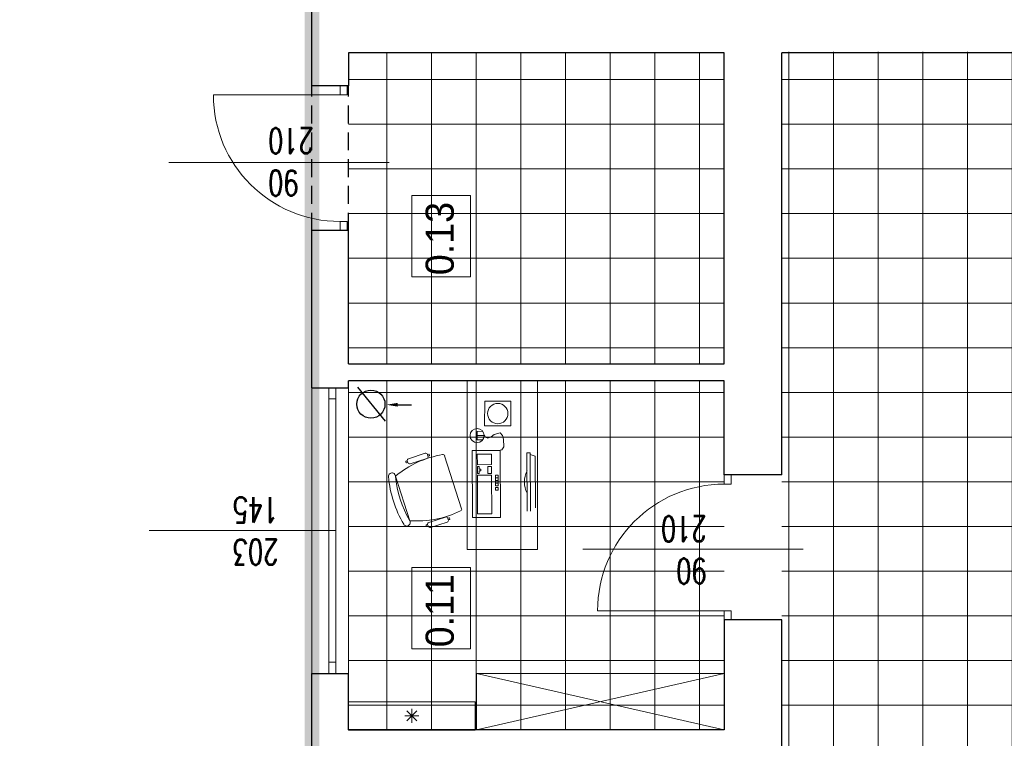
# Model space of a CAD drawing. Header units: millimetres. Extents: x -2948 to 78628, y 64669 to 215420.
# Tile 234 of 256: x 54838 to 55538, y 156415 to 156925. Entities that reach past the tile are written whole.
import ezdxf

# ---------------------------------------------------------------- set-up
doc = ezdxf.new("R2010")
doc.units = ezdxf.units.MM
doc.linetypes.add('B0301', pattern=[25, 12.5, -6.25, 0, -6.25])
doc.linetypes.add('HIDDEN', pattern=[9.525, 6.35, -3.175])
for name, color, linetype, lineweight in [('1_OPIS_OKNA', 60, 'Continuous', 13), ('a_meble', 240, 'Continuous', 5), ('meble', 3, 'Continuous', 5), ('NOWE SCIANY', 3, 'Continuous', 13), ('OPIS', 2, 'Continuous', 13), ('P_WYPOSAZENIE_SANITARNE', 4, 'Continuous', 5), ('pomiwszczenia', 95, 'Continuous', 20), ('POMOC', 1, 'Continuous', 13), ('STOLARKA', 3, 'Continuous', 13), ('WYMIAR', 5, 'Continuous', 13), ('ŚCIANY', 7, 'Continuous', 30)]:
    doc.layers.add(name, color=color, linetype=linetype, lineweight=lineweight)
for name, color, linetype in [('_POMOCNICZE', 252, 'Continuous'), ('C--L99b', 1, 'Continuous'), ('pomocnicza', 4, 'Continuous')]:
    doc.layers.add(name, color=color, linetype=linetype)
doc.styles.add('style2', font='romans.shx', dxfattribs={"width": 0.7})
doc.dimstyles.new('100', dxfattribs={"dimscale": 80, "dimtxt": 0.2, "dimasz": 0.2, "dimexe": 1.25, "dimexo": 0.625, "dimgap": 0.05, "dimtad": 1, "dimdec": 0, "dimdsep": 46, "dimlunit": 6, "dimtxsty": 'style2', "dimblk1": 'TICK', "dimblk2": 'TICK', "dimsah": 1, "dimcen": 0.2, "dimse1": 1, "dimse2": 1, "dimclrd": 256, "dimclrt": 2, "dimadec": 0, "dimazin": 0, "dimtfac": 1, "dimtdec": 0, "dimtix": 1, "dimtmove": 1, "dimatfit": 0, "dimldrblk": 'DOTSMALL', "dimfxl": 1, "dimtolj": 1, "dimtzin": 0, "dimarcsym": 0})
pattern_1 = [(270, (659746.15, 586523.536), (31.75, -6e-14), []), (360, (659746.15, 586523.536), (6e-14, 31.75), [])]

# ---------------------------------------------------------------- blocks, each defined once
blk = doc.blocks.new('TICK')
at = {"color": 5}
for p, q in [((0, -0.75), (0, 0.75)), ((-1, 0), (1, 0))]:
    blk.add_line(p, q, dxfattribs=at)
at = {"const_width": 0.1}
blk.add_lwpolyline([(-0.354, -0.354), (0.354, 0.354)], dxfattribs=at)
blk = doc.blocks.new('*D1826')
at = {"layer": 'Defpoints', "color": 0, "ltscale": 2, "transparency": 16777216}
for p in [(54981.25, 156982.62), (54327.21, 156663.62), (54981.25, 156663.62)]:
    blk.add_point(p, dxfattribs=at)
at = {"layer": 'WYMIAR', "lineweight": -2, "ltscale": 2, "transparency": 16777216}
blk.add_line((54327.21, 156966.62), (54327.21, 156679.62), dxfattribs=at)
at = {"layer": 'WYMIAR', "lineweight": -2, "ltscale": 2, "transparency": 16777216, "xscale": 16, "yscale": 16, "zscale": 16}
for p, rotation in [((54327.21, 156982.62), 90), ((54327.21, 156663.62), 270)]:
    blk.add_blockref('TICK', p, dxfattribs=dict(at, rotation=rotation))
at = {"layer": 'WYMIAR', "color": 2, "ltscale": 2, "transparency": 16777216, "insert": (54315.21, 156823.12), "char_height": 16, "attachment_point": 5, "rotation": 90, "style": 'style2'}
blk.add_mtext('\\A1;319', dxfattribs=at)
blk = doc.blocks.new('_DotSmall')
at = {"layer": 'OPIS', "color": 0, "const_width": 0.5}
blk.add_lwpolyline([(-0.0625, 0, 1), (0.0625, 0, 1)], format="xyb", close=True, dxfattribs=at)
blk = doc.blocks.new('*D1827')
at = {"layer": 'Defpoints', "color": 0, "ltscale": 2, "transparency": 16777216}
for p in [(54994.25, 156663.62), (54327.21, 156460.62), (54994.25, 156460.62)]:
    blk.add_point(p, dxfattribs=at)
at = {"layer": 'WYMIAR', "lineweight": -2, "ltscale": 2, "transparency": 16777216}
blk.add_line((54327.21, 156647.62), (54327.21, 156476.62), dxfattribs=at)
at = {"layer": 'WYMIAR', "lineweight": -2, "ltscale": 2, "transparency": 16777216, "xscale": 16, "yscale": 16, "zscale": 16}
for p, rotation in [((54327.21, 156663.62), 90), ((54327.21, 156460.62), 270)]:
    blk.add_blockref('TICK', p, dxfattribs=dict(at, rotation=rotation))
at = {"layer": 'WYMIAR', "color": 2, "ltscale": 2, "transparency": 16777216, "insert": (54315.21, 156562.12), "char_height": 16, "attachment_point": 5, "rotation": 90, "style": 'style2'}
blk.add_mtext('\\A1;203', dxfattribs=at)
blk = doc.blocks.new('*D1839')
at = {"layer": 'Defpoints', "color": 0, "ltscale": 2, "transparency": 16777216}
for p in [(54327.21, 156460.62), (54981.25, 156460.62), (54981.25, 155970.62)]:
    blk.add_point(p, dxfattribs=at)
at = {"layer": 'WYMIAR', "lineweight": -2, "ltscale": 2, "transparency": 16777216}
blk.add_line((54327.21, 155986.62), (54327.21, 156444.62), dxfattribs=at)
at = {"layer": 'WYMIAR', "lineweight": -2, "ltscale": 2, "transparency": 16777216, "xscale": 16, "yscale": 16, "zscale": 16}
for p, rotation in [((54327.21, 156460.62), 90), ((54327.21, 155970.62), 270)]:
    blk.add_blockref('TICK', p, dxfattribs=dict(at, rotation=rotation))
at = {"layer": 'WYMIAR', "color": 2, "ltscale": 2, "transparency": 16777216, "insert": (54315.21, 156215.62), "char_height": 16, "attachment_point": 5, "rotation": 90, "style": 'style2'}
blk.add_mtext('\\A1;490', dxfattribs=at)
blk = doc.blocks.new('*D1890')
at = {"layer": 'Defpoints', "color": 0, "ltscale": 2, "transparency": 16777216}
for p in [(54287.99, 162958.62), (55029.97, 162958.62), (55030.01, 153291.62)]:
    blk.add_point(p, dxfattribs=at)
at = {"layer": 'WYMIAR', "lineweight": -2, "ltscale": 2, "transparency": 16777216}
blk.add_line((54288.03, 153307.62), (54287.99, 162942.62), dxfattribs=at)
at = {"layer": 'WYMIAR', "lineweight": -2, "ltscale": 2, "transparency": 16777216, "xscale": 16, "yscale": 16, "zscale": 16}
for p, rotation in [((54287.99, 162958.62), 90.00020786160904), ((54288.03, 153291.62), 270.0002078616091)]:
    blk.add_blockref('TICK', p, dxfattribs=dict(at, rotation=rotation))
at = {"layer": 'WYMIAR', "color": 2, "ltscale": 2, "transparency": 16777216, "insert": (54275.53, 158125.12), "char_height": 16, "attachment_point": 5, "rotation": 90.00021, "style": 'style2'}
blk.add_mtext('\\A1;9\xa0667', dxfattribs=at)
blk = doc.blocks.new('*D1906')
at = {"layer": 'Defpoints', "color": 0, "ltscale": 2, "transparency": 16777216}
for p in [(55097.36, 156943.62), (54359.15, 156901.62), (55097.36, 156901.62)]:
    blk.add_point(p, dxfattribs=at)
at = {"layer": 'WYMIAR', "lineweight": -2, "ltscale": 2, "transparency": 16777216}
blk.add_line((54359.15, 156927.62), (54359.15, 156917.62), dxfattribs=at)
at = {"layer": 'WYMIAR', "lineweight": -2, "ltscale": 2, "transparency": 16777216, "xscale": 16, "yscale": 16, "zscale": 16}
for p, rotation in [((54359.15, 156943.62), 90), ((54359.15, 156901.62), 270)]:
    blk.add_blockref('TICK', p, dxfattribs=dict(at, rotation=rotation))
at = {"layer": 'WYMIAR', "color": 2, "ltscale": 2, "transparency": 16777216, "insert": (54347.15, 156922.62), "char_height": 16, "attachment_point": 5, "rotation": 90, "style": 'style2'}
blk.add_mtext('\\A1;42', dxfattribs=at)
blk = doc.blocks.new('*D1929')
at = {"layer": 'Defpoints', "color": 0, "ltscale": 2, "transparency": 16777216}
for p in [(54359.15, 156408.62), (55071.96, 156408.62), (55071.96, 156283.62)]:
    blk.add_point(p, dxfattribs=at)
at = {"layer": 'WYMIAR', "lineweight": -2, "ltscale": 2, "transparency": 16777216}
blk.add_line((54359.15, 156299.62), (54359.15, 156392.62), dxfattribs=at)
at = {"layer": 'WYMIAR', "lineweight": -2, "ltscale": 2, "transparency": 16777216, "xscale": 16, "yscale": 16, "zscale": 16}
for p, rotation in [((54359.15, 156408.62), 90), ((54359.15, 156283.62), 270)]:
    blk.add_blockref('TICK', p, dxfattribs=dict(at, rotation=rotation))
at = {"layer": 'WYMIAR', "color": 2, "ltscale": 2, "transparency": 16777216, "insert": (54347.15, 156346.12), "char_height": 16, "attachment_point": 5, "rotation": 90, "style": 'style2'}
blk.add_mtext('\\A1;125', dxfattribs=at)
blk = doc.blocks.new('*D1930')
at = {"layer": 'Defpoints', "color": 0, "ltscale": 2, "transparency": 16777216}
for p in [(54359.15, 156420.62), (55071.96, 156420.62), (55071.96, 156408.62)]:
    blk.add_point(p, dxfattribs=at)
at = {"layer": 'WYMIAR', "lineweight": -2, "ltscale": 2, "transparency": 16777216}
for p, q in [((54359.15, 156436.62), (54359.15, 156452.62)), ((54359.15, 156408.62), (54359.15, 156420.62)), ((54359.15, 156392.62), (54359.15, 156376.62))]:
    blk.add_line(p, q, dxfattribs=at)
at = {"layer": 'WYMIAR', "lineweight": -2, "ltscale": 2, "transparency": 16777216, "xscale": 16, "yscale": 16, "zscale": 16}
for p, rotation in [((54359.15, 156420.62), 270), ((54359.15, 156408.62), 90)]:
    blk.add_blockref('TICK', p, dxfattribs=dict(at, rotation=rotation))
at = {"layer": 'WYMIAR', "color": 2, "ltscale": 2, "transparency": 16777216, "insert": (54347.15, 156414.62), "char_height": 16, "attachment_point": 5, "rotation": 90, "style": 'style2'}
blk.add_mtext('\\A1;12', dxfattribs=at)
blk = doc.blocks.new('*D1986')
at = {"layer": 'Defpoints', "color": 0, "ltscale": 2, "transparency": 16777216}
for p in [(54359.15, 156668.62), (55071.96, 156668.62), (55071.96, 156420.62)]:
    blk.add_point(p, dxfattribs=at)
at = {"layer": 'WYMIAR', "lineweight": -2, "ltscale": 2, "transparency": 16777216}
blk.add_line((54359.15, 156436.62), (54359.15, 156652.62), dxfattribs=at)
at = {"layer": 'WYMIAR', "lineweight": -2, "ltscale": 2, "transparency": 16777216, "xscale": 16, "yscale": 16, "zscale": 16}
for p, rotation in [((54359.15, 156668.62), 90), ((54359.15, 156420.62), 270)]:
    blk.add_blockref('TICK', p, dxfattribs=dict(at, rotation=rotation))
at = {"layer": 'WYMIAR', "color": 2, "ltscale": 2, "transparency": 16777216, "insert": (54347.15, 156544.62), "char_height": 16, "attachment_point": 5, "rotation": 90, "style": 'style2'}
blk.add_mtext('\\A1;248', dxfattribs=at)
blk = doc.blocks.new('*D1931')
at = {"layer": 'Defpoints', "color": 0, "ltscale": 2, "transparency": 16777216}
for p in [(54359.15, 156680.62), (55071.96, 156680.62), (55071.96, 156668.62)]:
    blk.add_point(p, dxfattribs=at)
at = {"layer": 'WYMIAR', "lineweight": -2, "ltscale": 2, "transparency": 16777216}
for p, q in [((54359.15, 156696.62), (54359.15, 156712.62)), ((54359.15, 156668.62), (54359.15, 156680.62)), ((54359.15, 156652.62), (54359.15, 156636.62))]:
    blk.add_line(p, q, dxfattribs=at)
at = {"layer": 'WYMIAR', "lineweight": -2, "ltscale": 2, "transparency": 16777216, "xscale": 16, "yscale": 16, "zscale": 16}
for p, rotation in [((54359.15, 156680.62), 270), ((54359.15, 156668.62), 90)]:
    blk.add_blockref('TICK', p, dxfattribs=dict(at, rotation=rotation))
at = {"layer": 'WYMIAR', "color": 2, "ltscale": 2, "transparency": 16777216, "insert": (54347.15, 156674.62), "char_height": 16, "attachment_point": 5, "rotation": 90, "style": 'style2'}
blk.add_mtext('\\A1;12', dxfattribs=at)
blk = doc.blocks.new('*D1987')
at = {"layer": 'Defpoints', "color": 0, "ltscale": 2, "transparency": 16777216}
for p in [(54359.15, 156901.62), (55071.96, 156901.62), (55338.96, 156668.62)]:
    blk.add_point(p, dxfattribs=at)
at = {"layer": 'WYMIAR', "lineweight": -2, "ltscale": 2, "transparency": 16777216}
blk.add_line((54359.15, 156684.62), (54359.15, 156885.62), dxfattribs=at)
at = {"layer": 'WYMIAR', "lineweight": -2, "ltscale": 2, "transparency": 16777216, "xscale": 16, "yscale": 16, "zscale": 16}
for p, rotation in [((54359.15, 156901.62), 90), ((54359.15, 156668.62), 270)]:
    blk.add_blockref('TICK', p, dxfattribs=dict(at, rotation=rotation))
at = {"layer": 'WYMIAR', "color": 2, "ltscale": 2, "transparency": 16777216, "insert": (54347.15, 156785.12), "char_height": 16, "attachment_point": 5, "rotation": 90, "style": 'style2'}
blk.add_mtext('\\A1;233', dxfattribs=at)

msp = doc.modelspace()

# ---------------------------------------------------------------- hatches: boundary and pattern name
at = {"layer": '_POMOCNICZE', "lineweight": 13, "true_color": 0xf8991e, "extrusion": (-8.85905e-08, -2.09366e-08, 1)}
h = msp.add_hatch(dxfattribs=at)
h.set_pattern_fill('ANSI37', color=30, scale=10, angle=135)
h.set_pattern_definition(pattern_1)
h.paths.add_polyline_path([(55338.96, 156901.62), (55071.96, 156901.62), (55071.96, 156680.62), (55338.96, 156680.62)])
at = {"layer": '_POMOCNICZE', "lineweight": 13, "true_color": 0x139b48, "extrusion": (-8.85905e-08, -2.09366e-08, 1)}
h = msp.add_hatch(dxfattribs=at)
h.set_pattern_fill('ANSI37', color=114, scale=10, angle=135)
h.set_pattern_definition(pattern_1)
h.paths.add_polyline_path([(56247.96, 156901.62), (55379.96, 156902.38), (55379.96, 155136.12), (56247.97, 155135.12)])
at = {"layer": '_POMOCNICZE', "lineweight": 13, "true_color": 0xf8991e, "extrusion": (-8.85905e-08, -2.09366e-08, 1)}
h = msp.add_hatch(dxfattribs=at)
h.set_pattern_fill('ANSI37', color=30, scale=10, angle=135)
h.set_pattern_definition(pattern_1)
h.paths.add_polyline_path([(55338.96, 156668.62), (55071.96, 156668.62), (55071.96, 156420.62), (55338.96, 156420.62)])

# ---------------------------------------------------------------- linework, layer by layer
for p, q in [((55078.32, 156664.05), (55098.03, 156639.8)), ((55106.91, 156651.51), (55116.78, 156651.51))]:
    msp.add_line(p, q)
msp.add_circle((55087.9, 156651.93), 10)
msp.add_solid([(55106.91, 156650.2), (55106.91, 156652.82), (55099.03, 156651.51)])
at = {"layer": '1_OPIS_OKNA'}
msp.add_line((55062.96, 156562.12), (54930.4, 156562.12), dxfattribs=at)
at = {"layer": 'a_meble'}
for points in [[(55206.23, 156621.23), (55206.23, 156668.62), (55156.23, 156668.62), (55156.23, 156548.62), (55206.23, 156548.76), (55206.23, 156621.23)], [(55167.41, 156626.66), (55163.39, 156626.6), (55163.31, 156632.56), (55167.24, 156632.72)], [(55168.35, 156629.71), (55163.35, 156629.58), (55168.34, 156629.98)], [(55168.47, 156630.19), (55169.24, 156628.45), (55170.98, 156627.7), (55173.29, 156628.66), (55175.49, 156630.3), (55179.72, 156631.49), (55181.43, 156629.71), (55182.24, 156627.16), (55182.26, 156621.5), (55180.89, 156619.58), (55178.52, 156618.98)], [(55140.2, 156615.17), (55152.19, 156577.62)], [(55198.98, 156575.8), (55198.79, 156617.36), (55201.07, 156617.37), (55201.26, 156575.81)], [(55204.75, 156578.18), (55204.58, 156615.03), (55201.08, 156616.19)], [(55176.42, 156601.47), (55178.29, 156601.48)], [(55178.29, 156601.48), (55178.3, 156599.61), (55176.42, 156599.6), (55176.42, 156601.47)]]:
    msp.add_lwpolyline(points, dxfattribs=at)
for points in [[(55187.3, 156636.45), (55187.34, 156654), (55168.75, 156654.05), (55168.71, 156636.49)], [(55159.99, 156571.4), (55159.77, 156618.9), (55179.77, 156618.99), (55179.99, 156571.49)], [(55163.53, 156616.42), (55173.53, 156616.46), (55173.57, 156608.96), (55163.57, 156608.92)], [(55164.83, 156605.8), (55166.08, 156605.8), (55166.09, 156604.55), (55164.84, 156604.55), (55164.85, 156602.67), (55163.6, 156602.67), (55163.57, 156607.67), (55164.82, 156607.67)], [(55173.6, 156602.71), (55171.1, 156602.7), (55171.07, 156607.7), (55173.57, 156607.71)], [(55163.73, 156573.92), (55163.6, 156601.42), (55173.6, 156601.46), (55173.73, 156573.96)], [(55176.43, 156597.72), (55176.42, 156599.6), (55178.3, 156599.61), (55178.31, 156597.73)], [(55176.44, 156595.85), (55176.43, 156597.72), (55178.31, 156597.73), (55178.32, 156595.86)], [(55178.32, 156593.98), (55176.45, 156593.97), (55176.44, 156595.85), (55178.32, 156595.86)], [(55176.46, 156590.85), (55176.46, 156592.72), (55178.33, 156592.73), (55178.34, 156590.86)]]:
    msp.add_lwpolyline(points, close=True, dxfattribs=at)
for points in [[(55152.39, 156577.68, -0.401573), (55151.63, 156576.13, -0.132972), (55115.54, 156569.12, -1), (55111.23, 156566.58, -0.112252), (55100.42, 156600.43, -1), (55105.4, 156600.85, 0.112252), (55115.54, 156569.12), (55105.4, 156600.85, -0.132972), (55138.88, 156616.06, -0.401573), (55140.4, 156615.23)], [(55114.15, 156610.44, 0.414214), (55115.73, 156609.63), (55127.63, 156613.43, 0.414214), (55128.44, 156615), (55128.06, 156616.19), (55128.96, 156616.48, -0.414214), (55129.35, 156616.27), (55129.54, 156615.68, -0.414214), (55129.34, 156615.29), (55128.44, 156615), (55128.06, 156616.19, 0.414214), (55126.49, 156617), (55114.58, 156613.2, 0.414214), (55113.77, 156611.63), (55114.15, 156610.44), (55113.26, 156610.15, -0.414214), (55112.87, 156610.35), (55112.68, 156610.95, -0.414214), (55112.88, 156611.34), (55113.77, 156611.63)], [(55198.92, 156588.57, -0.234116), (55198.85, 156604.59)], [(55128.6, 156565.19), (55127.71, 156564.9, -0.414214), (55127.32, 156565.11), (55127.13, 156565.7, -0.414214), (55127.33, 156566.09), (55128.22, 156566.38), (55128.6, 156565.19, 0.414214), (55130.18, 156564.38), (55142.08, 156568.18, 0.414214), (55142.89, 156569.75), (55142.51, 156570.94), (55143.41, 156571.23, -0.414214), (55143.8, 156571.02), (55143.99, 156570.43, -0.414214), (55143.79, 156570.04), (55142.89, 156569.75), (55142.51, 156570.94, 0.414214), (55140.94, 156571.75), (55129.03, 156567.95, 0.414214), (55128.22, 156566.38)]]:
    msp.add_lwpolyline(points, format="xyb", dxfattribs=at)
for centre, radius in [((55178.02, 156645.25), 7.23), ((55163.35, 156629.58), 5)]:
    msp.add_circle(centre, radius, dxfattribs=at)
at = {"layer": 'C--L99b', "color": 12, "linetype": 'B0301', "true_color": 0xdb0000, "const_width": 10.37}
msp.add_lwpolyline([(55045.96, 158756.62), (55045.96, 154949.62)], dxfattribs=at)
at = {"layer": 'meble'}
msp.add_line((55162.91, 156460.62), (55338.96, 156420.62), dxfattribs=at)
msp.add_lwpolyline([(55338.96, 156460.62), (55162.91, 156420.62)], dxfattribs=at)
msp.add_lwpolyline([(55338.96, 156460.62), (55162.91, 156460.62), (55162.91, 156420.62), (55338.96, 156420.62)], close=True, dxfattribs=at)
at = {"layer": 'NOWE SCIANY', "ltscale": 2}
for p, q in [((55065.96, 156871.73), (54975.96, 156871.73)), ((55338.96, 156505.12), (55248.96, 156505.12))]:
    msp.add_line(p, q, dxfattribs=at)
at = {"layer": 'NOWE SCIANY'}
for p, q in [((55065.96, 156878.23), (55065.96, 156871.73)), ((55065.96, 156871.73), (55070.96, 156871.73)), ((55070.96, 156871.73), (55070.96, 156878.23)), ((54944.4, 156823.73), (55100.96, 156823.73)), ((55065.96, 156781.73), (55070.96, 156781.73)), ((55065.96, 156781.73), (55065.96, 156775.23)), ((55071.06, 156775.23), (55071.06, 156781.73)), ((55338.96, 156595.12), (55338.96, 156601.62)), ((55343.96, 156595.12), (55343.96, 156601.62)), ((55338.96, 156595.12), (55343.96, 156595.12)), ((55394.95, 156548.79), (55238.39, 156548.79)), ((55338.96, 156505.12), (55343.96, 156505.12)), ((55338.96, 156498.62), (55338.96, 156505.12)), ((55343.96, 156498.62), (55343.96, 156505.12))]:
    msp.add_line(p, q, dxfattribs=at)
for points in [[(55065.96, 156878.23), (55045.96, 156878.23), (55070.96, 156878.23)], [(55338.96, 156601.62), (55379.96, 156601.62)], [(55338.96, 156498.62), (55379.96, 156498.62)]]:
    msp.add_lwpolyline(points, dxfattribs=at)
at = {"layer": 'NOWE SCIANY', "ltscale": 2}
for points in [[(55338.96, 156680.62), (55338.96, 156680.62), (55071.96, 156680.62)], [(55071.96, 156663.62), (55071.96, 156668.62), (55338.96, 156668.62)]]:
    msp.add_lwpolyline(points, dxfattribs=at)
for centre, start, end in [((55065.96, 156871.73), 180, 270), ((55338.96, 156505.12), 90, 180)]:
    msp.add_arc(centre, 90, start, end, dxfattribs=at)
at = {"layer": 'P_WYPOSAZENIE_SANITARNE', "ltscale": 2}
msp.add_lwpolyline([(55161.96, 156420.38), (55071.96, 156420.38), (55071.96, 156440.38), (55161.96, 156440.38)], close=True, dxfattribs=at)
at = {"layer": 'P_WYPOSAZENIE_SANITARNE', "linetype": 'HIDDEN', "ltscale": 2}
for points in [[(55116.97, 156430.38), (55120.5, 156426.85), (55113.43, 156433.92)], [(55116.96, 156430.38), (55113.43, 156426.85), (55120.5, 156433.92), (55116.97, 156430.38)], [(55116.96, 156430.38), (55116.96, 156425.38), (55116.96, 156435.38)], [(55116.96, 156430.38), (55111.96, 156430.38), (55121.96, 156430.38), (55116.96, 156430.38)]]:
    msp.add_lwpolyline(points, dxfattribs=at)
at = {"layer": 'pomiwszczenia'}
for points in [[(55117.04, 156742.37), (55117.04, 156800.26), (55158.73, 156800.26), (55158.73, 156742.37)], [(55117.04, 156477.97), (55117.04, 156535.86), (55158.73, 156535.86), (55158.73, 156477.97)]]:
    msp.add_lwpolyline(points, close=True, dxfattribs=at)
at = {"layer": 'POMOC'}
for p, q in [((55045.96, 156460.62), (55045.96, 156663.62)), ((55071.96, 156460.62), (55071.96, 156663.62))]:
    msp.add_line(p, q, dxfattribs=at)
at = {"layer": 'pomocnicza', "linetype": 'HIDDEN', "ltscale": 2}
for p, q in [((55045.96, 156775.23), (55045.96, 156878.23)), ((55071.96, 156775.23), (55071.96, 156878.23))]:
    msp.add_line(p, q, dxfattribs=at)
at = {"layer": 'STOLARKA'}
for p, q in [((55057.96, 156460.62), (55057.96, 156663.62)), ((55062.96, 156460.62), (55062.96, 156663.62)), ((55057.96, 156655.62), (55062.96, 156655.62)), ((55057.96, 156468.62), (55062.96, 156468.62))]:
    msp.add_line(p, q, dxfattribs=at)
at = {"layer": 'ŚCIANY', "ltscale": 2}
for p, q in [((55045.96, 156901.62), (55045.96, 156982.62)), ((55045.96, 156878.23), (55045.96, 156922.62)), ((55338.96, 156901.62), (55071.96, 156901.62)), ((55338.96, 156680.62), (55338.96, 156901.62)), ((55379.96, 156601.62), (55379.96, 156901.62)), ((56206.96, 156901.62), (55379.96, 156901.62)), ((55045.96, 156691.62), (55045.96, 156775.23)), ((55071.96, 156691.62), (55071.96, 156775.23)), ((55045.96, 156663.62), (55045.96, 156691.62)), ((55071.96, 156680.62), (55071.96, 156691.62)), ((55045.96, 156663.62), (55071.96, 156663.62)), ((55071.96, 156663.62), (55071.96, 156668.62)), ((55338.96, 156601.62), (55338.96, 156668.62)), ((55379.96, 156601.62), (55338.96, 156601.62)), ((55045.96, 156432.62), (55045.96, 156460.62)), ((55045.96, 156460.62), (55071.96, 156460.62)), ((55071.96, 156432.62), (55071.96, 156460.62)), ((55045.96, 155998.62), (55045.96, 156432.62)), ((55071.96, 156420.62), (55071.96, 156432.62))]:
    msp.add_line(p, q, dxfattribs=at)
for points in [[(55071.96, 156901.62), (55071.96, 156878.23), (55045.96, 156878.23)], [(55071.96, 156775.23), (55045.96, 156775.23)], [(55071.96, 156680.62), (55071.96, 156680.62), (55338.96, 156680.62)], [(55338.96, 156668.62), (55071.96, 156668.62)], [(55176.95, 156380.72), (55188.95, 156380.72), (55188.95, 156408.62), (55338.96, 156408.62), (55338.96, 156391.62), (55379.96, 156391.62), (55379.96, 156498.62), (55338.96, 156498.62), (55338.96, 156420.62), (55071.96, 156420.62)]]:
    msp.add_lwpolyline(points, dxfattribs=at)

# ---------------------------------------------------------------- texts
at = {"layer": '1_OPIS_OKNA', "ltscale": 0.2, "insert": (55022.2, 156537.83), "char_height": 18, "width": 280.1371, "attachment_point": 1, "rotation": 179.99152, "style": 'style2'}
msp.add_mtext('203\\P145', dxfattribs=at)
at = {"layer": 'NOWE SCIANY', "linetype": 'Continuous', "ltscale": 0.2, "char_height": 18, "width": 280.1371, "rotation": 179.99152, "style": 'style2'}
for insert, attachment_point in [((55014.86, 156848.02), 9), ((55326.43, 156524.25), 1)]:
    msp.add_mtext('90\\P210', dxfattribs=dict(at, insert=insert, attachment_point=attachment_point))
at = {"layer": 'pomiwszczenia', "char_height": 20, "attachment_point": 5, "rotation": 90}
for s, insert in [('0.13', (55136.93, 156769.6)), ('0.11', (55136.93, 156505.2))]:
    msp.add_mtext_dynamic_manual_height_columns(s, width=0.7657, gutter_width=4.5, heights=[0], dxfattribs=dict(at, insert=insert))

# ---------------------------------------------------------------- dimensions: what is measured, and where the dimension line sits
at = {"layer": 'WYMIAR', "ltscale": 2}
dim = msp.add_linear_dim(base=(54287.99, 162958.62), p1=(55030.01, 153291.62), p2=(55029.97, 162958.62), angle=90.00021, dimstyle='100', dxfattribs=at)
dim.commit()
dim.dimension.update_dxf_attribs({"geometry": '*D1890', "text_midpoint": (54287.53, 158125.12), "dimtype": 161})
for base, p1, p2, picture, middle in [((54327.21, 156663.62), (54981.25, 156982.62), (54981.25, 156663.62), '*D1826', (54315.21, 156823.12)), ((54359.15, 156901.62), (55097.36, 156943.62), (55097.36, 156901.62), '*D1906', (54347.15, 156922.62)), ((54359.15, 156901.62), (55338.96, 156668.62), (55071.96, 156901.62), '*D1987', (54347.15, 156785.12)), ((54359.15, 156680.62), (55071.96, 156668.62), (55071.96, 156680.62), '*D1931', (54347.15, 156674.62)), ((54359.15, 156668.62), (55071.96, 156420.62), (55071.96, 156668.62), '*D1986', (54347.15, 156544.62)), ((54327.21, 156460.62), (54994.25, 156663.62), (54994.25, 156460.62), '*D1827', (54315.21, 156562.12)), ((54359.15, 156420.62), (55071.96, 156408.62), (55071.96, 156420.62), '*D1930', (54347.15, 156414.62)), ((54359.15, 156408.62), (55071.96, 156283.62), (55071.96, 156408.62), '*D1929', (54347.15, 156346.12))]:
    dim = msp.add_linear_dim(base=base, p1=p1, p2=p2, angle=90, dimstyle='100', dxfattribs=at)
    dim.commit()
    dim.dimension.update_dxf_attribs({"geometry": picture, "text_midpoint": middle})
dim = msp.add_aligned_dim(p1=(54981.25, 155970.62), p2=(54981.25, 156460.62), distance=654.04, dimstyle='100', dxfattribs=at)
dim.commit()
dim.dimension.update_dxf_attribs({"geometry": '*D1839', "text_midpoint": (54315.21, 156215.62)})

doc.saveas('drawing.dxf')
